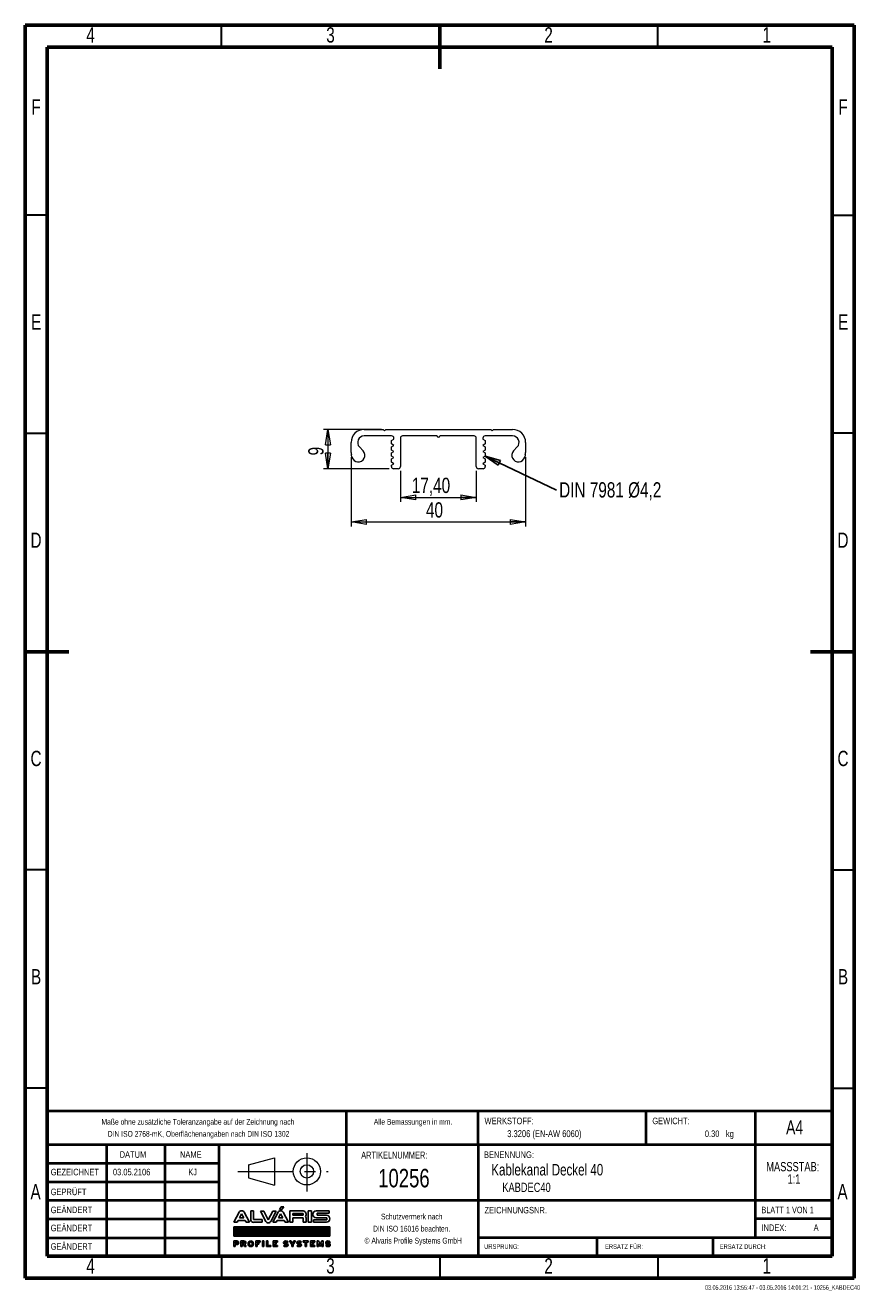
# Model space of a CAD drawing. Header units: millimetres. Extents: x 15 to 206, y 2 to 292.
import ezdxf

# ---------------------------------------------------------------- set-up
doc = ezdxf.new("R2010")
doc.units = ezdxf.units.MM
doc.header["$PDSIZE"] = -1
doc.linetypes.add('CENTERX2', pattern=[20.32, 12.7, -2.54, 2.54, -2.54])
doc.layers.add('FORMAT', color=8, linetype='Continuous')
doc.layers.add('SLD-0', color=179, linetype='Continuous')
doc.styles.add('SLDTEXTSTYLE0', font='TXT', dxfattribs={"width": 0.75})
doc.styles.add('SLDTEXTSTYLE1', font='TXT', dxfattribs={"width": 0.692308})
doc.styles.add('SLDTEXTSTYLE2', font='TXT', dxfattribs={"width": 0.7})
doc.dimstyles.new('SLDDIMSTYLE0', dxfattribs={"dimtxt": 3.5, "dimasz": 3.556, "dimexe": 0, "dimexo": 0.0625, "dimgap": 0.875, "dimtad": 1, "dimrnd": 1e-09, "dimzin": 12, "dimdsep": 46, "dimtxsty": 'SLDTEXTSTYLE0', "dimblk1": 'CLOSED', "dimblk2": 'CLOSED', "dimsah": 1, "dimcen": 0.09, "dimadec": 0, "dimazin": 3, "dimtfac": 1, "dimtofl": 0, "dimtmove": 0, "dimatfit": 3, "dimldrblk": 'CLOSED', "dimfxl": 1, "dimfrac": 2, "dimtolj": 1, "dimtzin": 12, "dimarcsym": 0})
doc.dimstyles.new('SLDDIMSTYLE1', dxfattribs={"dimtxt": 0.18, "dimasz": 3.556, "dimexe": 0, "dimexo": 0.0625, "dimgap": 0, "dimtad": 0, "dimtih": 1, "dimtoh": 1, "dimdec": 0, "dimrnd": 1e-09, "dimzin": 0, "dimdsep": 46, "dimtxsty": 'Standard', "dimblk1": 'CLOSED', "dimblk2": 'CLOSED', "dimsah": 1, "dimcen": 0.09, "dimadec": 0, "dimazin": 0, "dimtfac": 3.556, "dimtdec": 0, "dimtofl": 0, "dimtmove": 0, "dimatfit": 3, "dimldrblk": 'CLOSED', "dimfxl": 1, "dimfrac": 2, "dimtolj": 1, "dimtzin": 0, "dimarcsym": 0})

# ---------------------------------------------------------------- blocks, each defined once
blk = doc.blocks.new('Block2')
at = {"color": 7, "linetype": 'Continuous', "lineweight": 0}
for p, q in [((276.07, 30.81), (282.06, 32.4)), ((282.06, 32.4), (282.06, 26.16)), ((276.07, 30.81), (276.07, 27.78)), ((276.07, 27.78), (282.06, 26.16))]:
    blk.add_line(p, q, dxfattribs=at)
at = {"color": 7, "linetype": 'CENTERX2', "lineweight": 0}
for p, q in [((289.49, 33.46), (289.49, 24.67)), ((273.66, 29.29), (294.36, 29.29))]:
    blk.add_line(p, q, dxfattribs=at)
at = {"color": 7, "linetype": 'Continuous', "lineweight": 0}
for radius in [3.12, 1.52]:
    blk.add_circle((289.49, 29.29), radius, dxfattribs=at)
blk.add_attdef('AUTOATTR7', (0, 0), '', height=1, dxfattribs=at)
blk = doc.blocks.new('ALVARIS-LOGO_BL1')
at = {"layer": 'SLD-0', "color": 2, "linetype": 'Continuous'}
for p, q in [((-368.6, 33.5), (-327.7, 110.4)), ((-325.1, 67.6), (-308.8, 98.1)), ((-308.8, 98.1), (-292.6, 67.6)), ((-249, 33.5), (-289.9, 110.4)), ((-239.9, 121.2), (-218.3, 121.2)), ((-239.9, 121.2), (-239.9, 55)), ((-218.3, 121.2), (-218.3, 55)), ((-139.8, 117.8), (-165.3, 117.8)), ((-165.3, 117.8), (-124.3, 40.9)), ((-105.4, 53.2), (-139.8, 117.8)), ((-71, 117.8), (-105.4, 53.2)), ((-45.6, 117.8), (-86.5, 40.9)), ((-71.1, 33.5), (-30.2, 110.4)), ((-45.6, 117.8), (-71, 117.8)), ((-27.6, 67.6), (-11.3, 98.1)), ((-18.5, 130.5), (-6, 152.4)), ((-18.5, 130.5), (-2.9, 130.5)), ((-11.3, 98.1), (4.9, 67.6)), ((-6, 152.4), (14.6, 152.4)), ((-2.9, 130.5), (14.6, 152.4)), ((48.5, 33.5), (7.6, 110.4)), ((59.3, 33.5), (59.3, 121.2)), ((59.3, 121.2), (161.1, 121.2)), ((82.2, 100.8), (82.2, 88)), ((161.1, 100.8), (82.2, 100.8)), ((161.1, 88), (161.1, 100.8)), ((198.5, 33.5), (198.5, 121.2)), ((198.5, 121.2), (224.9, 121.2)), ((224.9, 33.5), (224.9, 121.2)), ((260.8, 121.2), (359.8, 121.2)), ((359.8, 102.2), (267.3, 102.2)), ((267.3, 102.2), (267.3, 88)), ((359.8, 121.2), (359.8, 102.2)), ((-368.6, 33.5), (-343.2, 33.5)), ((-343.2, 33.5), (-335.2, 48.5)), ((-335.2, 48.5), (-282.4, 48.5)), ((-292.6, 67.6), (-325.1, 67.6)), ((-282.4, 48.5), (-274.4, 33.5)), ((-274.4, 33.5), (-249, 33.5)), ((-218.3, 55), (-151.8, 55)), ((-151.8, 33.5), (-218.3, 33.5)), ((-151.8, 55), (-151.8, 33.5)), ((-71.1, 33.5), (-45.7, 33.5)), ((-45.7, 33.5), (-37.7, 48.5)), ((-37.7, 48.5), (15.1, 48.5)), ((4.9, 67.6), (-27.6, 67.6)), ((15.1, 48.5), (23.1, 33.5)), ((23.1, 33.5), (48.5, 33.5)), ((82.2, 33.5), (59.3, 33.5)), ((82.2, 88), (161.1, 88)), ((82.2, 67.6), (82.2, 33.5)), ((82.2, 67.6), (161.1, 67.6)), ((161.1, 67.6), (161.1, 33.5)), ((161.1, 33.5), (184, 33.5)), ((184, 33.5), (184, 67.6)), ((224.9, 33.5), (198.5, 33.5)), ((241.1, 33.5), (241.1, 52.7)), ((241.1, 52.7), (341.3, 52.7)), ((241.1, 33.5), (340, 33.5)), ((341.3, 67.6), (260.8, 67.6)), ((267.3, 88), (340, 88)), ((341.3, 52.7), (341.3, 67.6)), ((-368.6, -1.7), (365.4, -1.7)), ((-368.6, -72.5), (-368.6, -1.7)), ((365.4, -1.7), (-368.6, -1.7)), ((-368.6, -1.7), (-368.6, -72.5)), ((-368.6, -71.5), (-298.8, -1.7)), ((-368.6, -67.5), (-302.8, -1.7)), ((-368.6, -63.6), (-306.7, -1.7)), ((-368.6, -59.6), (-310.7, -1.7)), ((-368.6, -55.7), (-314.6, -1.7)), ((-368.6, -51.7), (-318.6, -1.7)), ((-368.6, -47.8), (-322.5, -1.7)), ((-368.6, -43.8), (-326.5, -1.7)), ((-368.6, -39.9), (-330.5, -1.7)), ((-368.6, -35.9), (-334.4, -1.7)), ((-368.6, -31.9), (-338.4, -1.7)), ((-368.6, -28), (-342.3, -1.7)), ((-368.6, -24), (-346.3, -1.7)), ((-368.6, -20.1), (-350.2, -1.7)), ((-368.6, -16.1), (-354.2, -1.7)), ((-368.6, -12.2), (-358.1, -1.7)), ((-368.6, -8.2), (-362.1, -1.7)), ((-368.6, -4.3), (-366, -1.7)), ((365.4, -72.5), (-368.6, -72.5)), ((-368.6, -72.5), (365.4, -72.5)), ((-365.7, -72.5), (-294.9, -1.7)), ((-361.7, -72.5), (-290.9, -1.7)), ((-357.8, -72.5), (-287, -1.7)), ((-353.8, -72.5), (-283, -1.7)), ((-349.8, -72.5), (-279.1, -1.7)), ((-345.9, -72.5), (-275.1, -1.7)), ((-341.9, -72.5), (-271.2, -1.7)), ((-338, -72.5), (-267.2, -1.7)), ((-334, -72.5), (-263.2, -1.7)), ((-330.1, -72.5), (-259.3, -1.7)), ((-326.1, -72.5), (-255.3, -1.7)), ((-322.2, -72.5), (-251.4, -1.7)), ((-318.2, -72.5), (-247.4, -1.7)), ((-314.3, -72.5), (-243.5, -1.7)), ((-310.3, -72.5), (-239.5, -1.7)), ((-306.4, -72.5), (-235.6, -1.7)), ((-302.4, -72.5), (-231.6, -1.7)), ((-298.5, -72.5), (-227.7, -1.7)), ((-294.5, -72.5), (-223.7, -1.7)), ((-290.5, -72.5), (-219.8, -1.7)), ((-286.6, -72.5), (-215.8, -1.7)), ((-282.6, -72.5), (-211.8, -1.7)), ((-278.7, -72.5), (-207.9, -1.7)), ((-274.7, -72.5), (-203.9, -1.7)), ((-270.8, -72.5), (-200, -1.7)), ((-266.8, -72.5), (-196, -1.7)), ((-262.9, -72.5), (-192.1, -1.7)), ((-258.9, -72.5), (-188.1, -1.7)), ((-255, -72.5), (-184.2, -1.7)), ((-251, -72.5), (-180.2, -1.7)), ((-247.1, -72.5), (-176.3, -1.7)), ((-243.1, -72.5), (-172.3, -1.7)), ((-239.2, -72.5), (-168.4, -1.7)), ((-235.2, -72.5), (-164.4, -1.7)), ((-231.2, -72.5), (-160.5, -1.7)), ((-227.3, -72.5), (-156.5, -1.7)), ((-223.3, -72.5), (-152.5, -1.7)), ((-219.4, -72.5), (-148.6, -1.7)), ((-215.4, -72.5), (-144.6, -1.7)), ((-211.5, -72.5), (-140.7, -1.7)), ((-207.5, -72.5), (-136.7, -1.7)), ((-203.6, -72.5), (-132.8, -1.7)), ((-199.6, -72.5), (-128.8, -1.7)), ((-195.7, -72.5), (-124.9, -1.7)), ((-191.7, -72.5), (-120.9, -1.7)), ((-187.8, -72.5), (-117, -1.7)), ((-183.8, -72.5), (-113, -1.7)), ((-179.8, -72.5), (-109.1, -1.7)), ((-175.9, -72.5), (-105.1, -1.7)), ((-171.9, -72.5), (-101.2, -1.7)), ((-168, -72.5), (-97.2, -1.7)), ((-164, -72.5), (-93.2, -1.7)), ((-160.1, -72.5), (-89.3, -1.7)), ((-156.1, -72.5), (-85.3, -1.7)), ((-152.2, -72.5), (-81.4, -1.7)), ((-148.2, -72.5), (-77.4, -1.7)), ((-144.3, -72.5), (-73.5, -1.7)), ((-140.3, -72.5), (-69.5, -1.7)), ((-136.4, -72.5), (-65.6, -1.7)), ((-132.4, -72.5), (-61.6, -1.7)), ((-128.5, -72.5), (-57.7, -1.7)), ((-124.5, -72.5), (-53.7, -1.7)), ((-120.5, -72.5), (-49.8, -1.7)), ((-116.6, -72.5), (-45.8, -1.7)), ((-112.6, -72.5), (-41.8, -1.7)), ((-108.7, -72.5), (-37.9, -1.7)), ((-104.7, -72.5), (-33.9, -1.7)), ((-100.8, -72.5), (-30, -1.7)), ((-96.8, -72.5), (-26, -1.7)), ((-92.9, -72.5), (-22.1, -1.7)), ((-88.9, -72.5), (-18.1, -1.7)), ((-85, -72.5), (-14.2, -1.7)), ((-81, -72.5), (-10.2, -1.7)), ((-77.1, -72.5), (-6.3, -1.7)), ((-73.1, -72.5), (-2.3, -1.7)), ((-69.2, -72.5), (1.6, -1.7)), ((-65.2, -72.5), (5.6, -1.7)), ((-61.2, -72.5), (9.5, -1.7)), ((-57.3, -72.5), (13.5, -1.7)), ((-53.3, -72.5), (17.5, -1.7)), ((-49.4, -72.5), (21.4, -1.7)), ((-45.4, -72.5), (25.4, -1.7)), ((-41.5, -72.5), (29.3, -1.7)), ((-37.5, -72.5), (33.3, -1.7)), ((-33.6, -72.5), (37.2, -1.7)), ((-29.6, -72.5), (41.2, -1.7)), ((-25.7, -72.5), (45.1, -1.7)), ((-21.7, -72.5), (49.1, -1.7)), ((-17.8, -72.5), (53, -1.7)), ((-13.8, -72.5), (57, -1.7)), ((-9.8, -72.5), (60.9, -1.7)), ((-5.9, -72.5), (64.9, -1.7)), ((-1.9, -72.5), (68.8, -1.7)), ((2, -72.5), (72.8, -1.7)), ((6, -72.5), (76.8, -1.7)), ((9.9, -72.5), (80.7, -1.7)), ((13.9, -72.5), (84.7, -1.7)), ((17.8, -72.5), (88.6, -1.7)), ((21.8, -72.5), (92.6, -1.7)), ((25.7, -72.5), (96.5, -1.7)), ((29.7, -72.5), (100.5, -1.7)), ((33.6, -72.5), (104.4, -1.7)), ((37.6, -72.5), (108.4, -1.7)), ((41.5, -72.5), (112.3, -1.7)), ((45.5, -72.5), (116.3, -1.7)), ((49.5, -72.5), (120.2, -1.7)), ((53.4, -72.5), (124.2, -1.7)), ((57.4, -72.5), (128.1, -1.7)), ((61.3, -72.5), (132.1, -1.7)), ((65.3, -72.5), (136.1, -1.7)), ((69.2, -72.5), (140, -1.7)), ((73.2, -72.5), (144, -1.7)), ((77.1, -72.5), (147.9, -1.7)), ((81.1, -72.5), (151.9, -1.7)), ((85, -72.5), (155.8, -1.7)), ((89, -72.5), (159.8, -1.7)), ((92.9, -72.5), (163.7, -1.7)), ((96.9, -72.5), (167.7, -1.7)), ((100.8, -72.5), (171.6, -1.7)), ((104.8, -72.5), (175.6, -1.7)), ((108.8, -72.5), (179.5, -1.7)), ((112.7, -72.5), (183.5, -1.7)), ((116.7, -72.5), (187.5, -1.7)), ((120.6, -72.5), (191.4, -1.7)), ((124.6, -72.5), (195.4, -1.7)), ((128.5, -72.5), (199.3, -1.7)), ((132.5, -72.5), (203.3, -1.7)), ((136.4, -72.5), (207.2, -1.7)), ((140.4, -72.5), (211.2, -1.7)), ((144.3, -72.5), (215.1, -1.7)), ((148.3, -72.5), (219.1, -1.7)), ((152.2, -72.5), (223, -1.7)), ((156.2, -72.5), (227, -1.7)), ((160.1, -72.5), (230.9, -1.7)), ((164.1, -72.5), (234.9, -1.7)), ((168.1, -72.5), (238.8, -1.7)), ((172, -72.5), (242.8, -1.7)), ((176, -72.5), (246.8, -1.7)), ((179.9, -72.5), (250.7, -1.7)), ((183.9, -72.5), (254.7, -1.7)), ((187.8, -72.5), (258.6, -1.7)), ((191.8, -72.5), (262.6, -1.7)), ((195.7, -72.5), (266.5, -1.7)), ((199.7, -72.5), (270.5, -1.7)), ((203.6, -72.5), (274.4, -1.7)), ((207.6, -72.5), (278.4, -1.7)), ((211.5, -72.5), (282.3, -1.7)), ((215.5, -72.5), (286.3, -1.7)), ((219.5, -72.5), (290.2, -1.7)), ((223.4, -72.5), (294.2, -1.7)), ((227.4, -72.5), (298.1, -1.7)), ((231.3, -72.5), (302.1, -1.7)), ((235.3, -72.5), (306.1, -1.7)), ((239.2, -72.5), (310, -1.7)), ((243.2, -72.5), (314, -1.7)), ((247.1, -72.5), (317.9, -1.7)), ((251.1, -72.5), (321.9, -1.7)), ((255, -72.5), (325.8, -1.7)), ((259, -72.5), (329.8, -1.7)), ((262.9, -72.5), (333.7, -1.7)), ((266.9, -72.5), (337.7, -1.7)), ((270.8, -72.5), (341.6, -1.7)), ((274.8, -72.5), (345.6, -1.7)), ((278.8, -72.5), (349.5, -1.7)), ((282.7, -72.5), (353.5, -1.7)), ((286.7, -72.5), (357.5, -1.7)), ((290.6, -72.5), (361.4, -1.7)), ((294.6, -72.5), (365.4, -1.7)), ((298.5, -72.5), (365.4, -5.6)), ((302.5, -72.5), (365.4, -9.5)), ((306.4, -72.5), (365.4, -13.5)), ((310.4, -72.5), (365.4, -17.4)), ((314.3, -72.5), (365.4, -21.4)), ((318.3, -72.5), (365.4, -25.3)), ((322.2, -72.5), (365.4, -29.3)), ((326.2, -72.5), (365.4, -33.2)), ((330.1, -72.5), (365.4, -37.2)), ((334.1, -72.5), (365.4, -41.1)), ((338.1, -72.5), (365.4, -45.1)), ((342, -72.5), (365.4, -49.1)), ((346, -72.5), (365.4, -53)), ((349.9, -72.5), (365.4, -57)), ((353.9, -72.5), (365.4, -60.9)), ((357.8, -72.5), (365.4, -64.9)), ((361.8, -72.5), (365.4, -68.8)), ((365.4, -1.7), (365.4, -72.5)), ((365.4, -72.5), (365.4, -1.7)), ((-368.6, -108.1), (-368.6, -152.4)), ((-368.6, -108.1), (-345.2, -108.1)), ((-368.6, -152.4), (-359.4, -152.4)), ((-359.4, -127.2), (-359.4, -117.3)), ((-359.4, -117.3), (-346.2, -117.3)), ((-359.4, -127.2), (-346.2, -127.2)), ((-359.4, -152.4), (-359.4, -136.5)), ((-359.4, -136.5), (-345.2, -136.5)), ((-314.5, -108.1), (-314.5, -152.4)), ((-314.5, -108.1), (-291.1, -108.1)), ((-314.5, -152.4), (-305.3, -152.4)), ((-305.3, -127.2), (-305.3, -117.3)), ((-305.3, -117.3), (-292, -117.3)), ((-305.3, -127.2), (-292, -127.2)), ((-305.3, -152.4), (-305.3, -136.5)), ((-305.3, -136.5), (-295.3, -136.5)), ((-295.3, -136.5), (-286.5, -152.4)), ((-275, -152.4), (-286.5, -152.4)), ((-284.6, -134.9), (-275, -152.4)), ((-200.9, -108.1), (-166.2, -108.1)), ((-200.9, -152.4), (-200.9, -108.1)), ((-191.2, -152.4), (-200.9, -152.4)), ((-166.2, -117.3), (-191.2, -117.3)), ((-191.2, -117.3), (-191.2, -124.8)), ((-191.2, -124.8), (-176.7, -124.8)), ((-176.7, -133.5), (-191.2, -133.5)), ((-191.2, -133.5), (-191.2, -152.4)), ((-176.7, -124.8), (-176.7, -133.5)), ((-166.2, -108.1), (-166.2, -117.3)), ((-149.7, -108.1), (-140, -108.1)), ((-149.7, -152.4), (-149.7, -108.1)), ((-140, -152.4), (-149.7, -152.4)), ((-140, -108.1), (-140, -152.4)), ((-119.3, -108.1), (-119.3, -152.4)), ((-109.6, -108.1), (-119.3, -108.1)), ((-119.3, -152.4), (-85.2, -152.4)), ((-109.6, -142.7), (-109.6, -108.1)), ((-85.2, -142.7), (-109.6, -142.7)), ((-85.2, -152.4), (-85.2, -142.7)), ((-68.9, -152.4), (-68.9, -108.1)), ((-68.9, -108.1), (-35, -108.1)), ((-35, -152.4), (-68.9, -152.4)), ((-35, -117.3), (-58.9, -117.3)), ((-58.9, -117.3), (-58.9, -124.8)), ((-58.9, -124.8), (-45.3, -124.8)), ((-45.3, -132.9), (-58.9, -132.9)), ((-58.9, -132.9), (-58.9, -142.7)), ((-58.9, -142.7), (-35, -142.7)), ((-45.3, -124.8), (-45.3, -132.9)), ((-35, -108.1), (-35, -117.3)), ((-35, -142.7), (-35, -152.4)), ((17.6, -139.1), (10.3, -145.2)), ((27, -126.1), (28.9, -126.1)), ((27, -135.3), (28.9, -135.3)), ((38.3, -122.2), (45.7, -116.2)), ((55.9, -108.1), (67.4, -108.1)), ((74.5, -135.1), (55.9, -108.1)), ((67.4, -108.1), (79.2, -127.4)), ((74.5, -152.4), (74.5, -135.1)), ((83.9, -152.4), (74.5, -152.4)), ((79.2, -127.4), (91, -108.1)), ((102.5, -108.1), (83.9, -135.1)), ((83.9, -135.1), (83.9, -152.4)), ((91, -108.1), (102.5, -108.1)), ((120.4, -139.1), (113, -145.2)), ((129.8, -126.1), (131.6, -126.1)), ((129.8, -135.3), (131.6, -135.3)), ((141.1, -122.2), (148.4, -116.2)), ((161.8, -117.3), (161.8, -108.1)), ((161.8, -108.1), (199.3, -108.1)), ((175.8, -117.3), (161.8, -117.3)), ((175.8, -152.4), (175.8, -117.3)), ((185.6, -152.4), (175.8, -152.4)), ((199.3, -117.3), (185.6, -117.3)), ((185.6, -117.3), (185.6, -152.4)), ((199.3, -108.1), (199.3, -117.3)), ((216.2, -152.4), (216.2, -108.1)), ((216.2, -108.1), (250.1, -108.1)), ((250.1, -152.4), (216.2, -152.4)), ((250.1, -117.3), (226.2, -117.3)), ((226.2, -117.3), (226.2, -124.8)), ((226.2, -124.8), (239.8, -124.8)), ((239.8, -132.9), (226.2, -132.9)), ((226.2, -132.9), (226.2, -142.7)), ((226.2, -142.7), (250.1, -142.7)), ((239.8, -124.8), (239.8, -132.9)), ((250.1, -108.1), (250.1, -117.3)), ((250.1, -142.7), (250.1, -152.4)), ((268.4, -152.4), (268.4, -108.1)), ((268.4, -108.1), (278, -108.1)), ((278.4, -152.4), (268.4, -152.4)), ((291.1, -134.4), (278, -108.1)), ((278.4, -127.9), (291.1, -152.4)), ((278.4, -127.9), (278.4, -152.4)), ((291.1, -134.4), (304.2, -108.1)), ((303.8, -127.9), (291.1, -152.4)), ((303.8, -127.9), (303.8, -152.4)), ((303.8, -152.4), (313.8, -152.4)), ((304.2, -108.1), (313.8, -108.1)), ((313.8, -152.4), (313.8, -108.1)), ((340.6, -139.1), (333.2, -145.2)), ((350, -126.1), (351.9, -126.1)), ((350, -135.3), (351.9, -135.3)), ((361.3, -122.2), (368.6, -116.2))]:
    blk.add_line(p, q, dxfattribs=at)
for centre, radius, start, end in [((-308.8, 99.3), 21.9, 30.42764, 149.57236), ((-11.3, 99.3), 21.9, 30.42764, 149.57236), ((156.9, 94.5), 27, 321.76228, 80.96222), ((262.3, 94.4), 26.9, 93.03544, 266.96456), ((-218.3, 55), 21.6, 180, 270), ((-105.4, 52), 21.9, 210.42764, 329.57236), ((161, 61.2), 23.9, 15.46235, 43.90993), ((338.1, 60.7), 27.3, 273.93117, 86.06883), ((-346.2, -122.3), 4.96, 270, 90), ((-345.2, -122.3), 14.2, 270, 90), ((-292, -122.3), 4.96, 270, 90), ((-291.1, -122.3), 14.2, 297.02151, 90), ((28.9, -127.2), 16.5, 226.72744, 270.01421), ((27, -134.2), 16.5, 46.72744, 90.01421), ((131.6, -127.2), 16.5, 226.72744, 270.01421), ((129.8, -134.2), 16.5, 46.72744, 90.01421), ((351.9, -127.2), 16.5, 226.72744, 270.01421), ((350, -134.2), 16.5, 46.72744, 90.01421)]:
    blk.add_arc(centre, radius, start, end, dxfattribs=at)
for centre, major_axis, ratio in [((-239.3, -130.2), (0, 22.2), 0.948396), ((-239.3, -130.1), (0, 13.9), 0.802774)]:
    blk.add_ellipse(centre, major_axis=major_axis, ratio=ratio, dxfattribs=at)
for centre, major_axis, ratio, start_param, end_param in [((27, -122.1), (-16.6, 0), 0.794296, 4.712389, 7.853982), ((28.9, -139.2), (20.9, 0), 0.630369, 3.608164, 4.712389), ((27, -121.9), (-6.28, 0), 0.661774, 4.712389, 7.853982), ((27, -122.1), (-20.9, 0), 0.630369, 3.608164, 4.712389), ((28.9, -139.2), (16.6, 0), 0.794296, 4.712389, 7.853982), ((28.9, -139.5), (6.28, 0), 0.661774, 4.712389, 7.853982), ((129.8, -122.1), (-16.6, 0), 0.794296, 4.712389, 7.853982), ((131.6, -139.2), (20.9, 0), 0.630369, 3.608164, 4.712389), ((129.8, -121.9), (-6.28, 0), 0.661774, 4.712389, 7.853982), ((129.8, -122.1), (-20.9, 0), 0.630369, 3.608164, 4.712389), ((131.6, -139.2), (16.6, 0), 0.794296, 4.712389, 7.853982), ((131.6, -139.5), (6.28, 0), 0.661774, 4.712389, 7.853982), ((350, -122.1), (-16.6, 0), 0.794296, 4.712389, 7.853982), ((351.9, -139.2), (20.9, 0), 0.630369, 3.608164, 4.712389), ((350, -121.9), (-6.28, 0), 0.661774, 4.712389, 7.853982), ((350, -122.1), (-20.9, 0), 0.630369, 3.608164, 4.712389), ((351.9, -139.2), (16.6, 0), 0.794296, 4.712389, 7.853982), ((351.9, -139.5), (6.28, 0), 0.661774, 4.712389, 7.853982)]:
    blk.add_ellipse(centre, major_axis=major_axis, ratio=ratio, start_param=start_param, end_param=end_param, dxfattribs=at)
blk = doc.blocks.new('SW_NOTE_0')
at = {"color": 0, "linetype": 'Continuous', "lineweight": 0, "char_height": 2.117, "attachment_point": 2, "style": 'SLDTEXTSTYLE0'}
for s, insert in [('MASSSTAB:', (6.98, 2.73)), ('1:1', (7.25, -0.09))]:
    blk.add_mtext(s, dxfattribs=dict(at, insert=insert))
blk = doc.blocks.new('SW_NOTE_1')
at = {"color": 0, "linetype": 'Continuous', "lineweight": 0, "char_height": 1.3229, "attachment_point": 2, "style": 'SLDTEXTSTYLE2'}
for s, insert in [('Schutzvermerk nach', (8.16, 1.71)), ('DIN ISO 16016 beachten.', (8.15, -1.06)), ('© Alvaris Profile Systems GmbH', (8.5, -3.82))]:
    blk.add_mtext(s, dxfattribs=dict(at, insert=insert))
blk = doc.blocks.new('SW_NOTE_2')
at = {"color": 0, "linetype": 'Continuous', "lineweight": 0, "char_height": 1.3229, "attachment_point": 2, "style": 'SLDTEXTSTYLE2'}
for s, insert in [('Maße ohne zusätzliche Toleranzangabe auf der Zeichnung nach', (25.55, 1.71)), ('DIN ISO 2768-mK, Oberflächenangaben nach DIN ISO 1302', (25.69, -1.06))]:
    blk.add_mtext(s, dxfattribs=dict(at, insert=insert))
blk = doc.blocks.new('_CLOSED')
at = {"color": 0, "linetype": 'ByBlock', "lineweight": -2}
for p, q in [((-1, 0.166667), (0, 0)), ((-1, 0.166667), (-1, -0.166667)), ((0, 0), (-1, -0.166667)), ((0, 0), (-1, 0))]:
    blk.add_line(p, q, dxfattribs=at)
blk = doc.blocks.new('_D')
at = {"color": 7, "linetype": 'Continuous', "lineweight": 0}
for p, q in [((96.65, 199.42), (83.39, 199.42)), ((84.39, 199.42), (84.39, 190.42)), ((98.45, 190.42), (83.39, 190.42))]:
    blk.add_line(p, q, dxfattribs=at)
at = {"color": 7, "linetype": 'Continuous', "lineweight": 0, "xscale": 3.556, "yscale": 3.556}
for p, rotation in [((84.39, 199.42, 500), 89.9999976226), ((84.39, 190.42, 500), 269.9999976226)]:
    blk.add_blockref('_CLOSED', p, dxfattribs=dict(at, rotation=rotation))
at = {"color": 7, "linetype": 'Continuous', "lineweight": 0, "insert": (79.88, 193.47), "char_height": 3.5, "attachment_point": 1, "rotation": 90, "style": 'SLDTEXTSTYLE0'}
blk.add_mtext('9', dxfattribs=at)
blk = doc.blocks.new('_D_1')
at = {"color": 7, "linetype": 'Continuous', "lineweight": 0}
for p, q in [((89.7, 193.1), (89.7, 177.22)), ((129.7, 193.1), (129.7, 177.22)), ((89.7, 178.22), (129.7, 178.22))]:
    blk.add_line(p, q, dxfattribs=at)
at = {"color": 7, "linetype": 'Continuous', "lineweight": 0, "xscale": 3.556, "yscale": 3.556, "rotation": 180}
blk.add_blockref('_CLOSED', (89.7, 178.22, 500), dxfattribs=at)
at = {"color": 7, "linetype": 'Continuous', "lineweight": 0, "xscale": 3.556, "yscale": 3.556}
blk.add_blockref('_CLOSED', (129.7, 178.22, 500), dxfattribs=at)
at = {"color": 7, "linetype": 'Continuous', "lineweight": 0, "insert": (106.86, 182.73), "char_height": 3.5, "attachment_point": 1, "style": 'SLDTEXTSTYLE0'}
blk.add_mtext('40', dxfattribs=at)
blk = doc.blocks.new('_D_2')
at = {"color": 7, "linetype": 'Continuous', "lineweight": 0}
for p, q in [((101, 189.92), (101, 182.85)), ((118.4, 189.92), (118.4, 182.85)), ((101, 183.85), (118.4, 183.85))]:
    blk.add_line(p, q, dxfattribs=at)
at = {"color": 7, "linetype": 'Continuous', "lineweight": 0, "xscale": 3.556, "yscale": 3.556}
for p, rotation in [((101, 183.85, 500), 179.9999823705), ((118.4, 183.85, 500), 359.9999823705)]:
    blk.add_blockref('_CLOSED', p, dxfattribs=dict(at, rotation=rotation))
at = {"color": 7, "linetype": 'Continuous', "lineweight": 0, "insert": (103.62, 188.36), "char_height": 3.5, "attachment_point": 1, "rotation": 360, "style": 'SLDTEXTSTYLE0'}
blk.add_mtext('17,40', dxfattribs=at)
blk = doc.blocks.new('SW_NOTE_3')
at = {"layer": 'FORMAT', "color": 0, "insert": (0.58, 1.83), "char_height": 3.5, "attachment_point": 1, "style": 'SLDTEXTSTYLE0'}
blk.add_mtext('DIN 7981 Ø4,2', dxfattribs=at)

msp = doc.modelspace()

# ---------------------------------------------------------------- linework, layer by layer
at = {"color": 7, "linetype": 'Continuous', "lineweight": 60}
for p, q in [((205, 292), (15, 292)), ((15, 292), (15, 5)), ((110, 282), (110, 292)), ((205, 5), (205, 292)), ((20, 287), (200, 287)), ((20, 10), (20, 287)), ((200, 287), (200, 10)), ((15, 148.5), (25, 148.5)), ((195, 148.5), (205, 148.5)), ((20, 10), (200, 10)), ((15, 5), (205, 5))]:
    msp.add_line(p, q, dxfattribs=at)
at = {"color": 7, "linetype": 'Continuous', "lineweight": 30}
for p, q in [((60, 287), (60, 292)), ((160, 287), (160, 292)), ((20, 248.5), (15, 248.5)), ((200, 248.5), (205, 248.5)), ((20, 198.5), (15, 198.5)), ((200, 198.651), (205, 198.651)), ((20, 98.5), (15, 98.5)), ((200, 98.5), (205, 98.5)), ((20, 48.5), (15, 48.5)), ((200, 48.5), (205, 48.5)), ((60, 10), (60, 5)), ((110, 10), (110, 5)), ((160, 10), (160, 5))]:
    msp.add_line(p, q, dxfattribs=at)
at = {"color": 7, "linetype": 'Continuous', "lineweight": 15}
for p, q in [((92.697, 199.424), (97.047, 199.424)), ((98.991, 197.924), (92.697, 197.924)), ((97.047, 199.424), (97.347, 199.124)), ((97.347, 199.124), (97.647, 199.424)), ((97.647, 199.424), (121.747, 199.424)), ((98.947, 196.857), (99.491, 197.17)), ((99.491, 197.17), (99.491, 197.424)), ((100.997, 197.424), (100.997, 190.924)), ((109.351, 197.924), (101.497, 197.924)), ((117.897, 197.924), (110.044, 197.924)), ((118.397, 190.924), (118.397, 197.424)), ((119.897, 197.424), (119.897, 197.174)), ((119.897, 197.174), (120.447, 196.857)), ((126.697, 197.924), (120.397, 197.924)), ((121.747, 199.424), (122.047, 199.124)), ((122.047, 199.124), (122.347, 199.424)), ((122.347, 199.424), (126.697, 199.424)), ((89.697, 194.1), (89.697, 196.424)), ((91.601, 195.401), (92.444, 194.498)), ((98.947, 196.092), (98.947, 196.857)), ((99.497, 195.774), (98.947, 196.092)), ((98.947, 195.457), (99.497, 195.774)), ((98.947, 194.692), (98.947, 195.457)), ((99.497, 194.374), (98.947, 194.692)), ((98.947, 194.057), (99.497, 194.374)), ((120.447, 196.092), (119.897, 195.774)), ((119.897, 195.774), (120.447, 195.457)), ((120.447, 194.692), (119.897, 194.374)), ((119.897, 194.374), (120.447, 194.057)), ((120.447, 196.857), (120.447, 196.092)), ((120.447, 195.457), (120.447, 194.692)), ((126.951, 194.498), (127.794, 195.401)), ((129.697, 196.424), (129.697, 194.1)), ((89.898, 193.086), (89.765, 193.582)), ((98.947, 193.292), (98.947, 194.057)), ((99.497, 192.974), (98.947, 193.292)), ((98.947, 192.657), (99.497, 192.974)), ((98.947, 191.892), (98.947, 192.657)), ((99.497, 191.574), (98.947, 191.892)), ((98.947, 191.257), (99.497, 191.574)), ((120.447, 193.292), (119.897, 192.974)), ((119.897, 192.974), (120.447, 192.657)), ((120.447, 191.892), (119.897, 191.574)), ((119.897, 191.574), (120.447, 191.257)), ((120.447, 194.057), (120.447, 193.292)), ((120.447, 192.657), (120.447, 191.892)), ((129.629, 193.582), (129.496, 193.086)), ((98.947, 190.924), (98.947, 191.257)), ((100.497, 190.424), (99.447, 190.424)), ((119.947, 190.424), (118.897, 190.424)), ((120.447, 191.257), (120.447, 190.924))]:
    msp.add_line(p, q, dxfattribs=at)
at = {"color": 7, "linetype": 'Continuous', "lineweight": 40}
for p, q in [((20, 65.25), (20, 10)), ((200, 43.263), (20, 43.263)), ((20, 43.263), (20, 10)), ((88.645, 35.5), (88.645, 43.263)), ((118.8, 35.5), (118.8, 43.263)), ((157.357, 35.5), (157.357, 43.263)), ((182.443, 35.5), (182.443, 43.263)), ((118.8, 35.5), (20, 35.5)), ((33.596, 35.5), (33.596, 10)), ((46.991, 35.5), (46.991, 10)), ((59.403, 35.5), (59.403, 10)), ((88.645, 10), (88.645, 35.5)), ((118.8, 35.5), (118.8, 10)), ((182.443, 35.5), (118.8, 35.5)), ((182.443, 14.325), (182.443, 35.5)), ((200, 35.5), (182.443, 35.5)), ((59.403, 31.25), (20, 31.25)), ((59.403, 27), (20, 27)), ((200, 22.75), (20, 22.75)), ((59.403, 18.475), (20, 18.475)), ((200, 18.575), (182.443, 18.575)), ((20, 14.25), (59.403, 14.25)), ((200, 14.25), (118.8, 14.25)), ((146.129, 10), (146.129, 14.25)), ((172.682, 10), (172.682, 14.25))]:
    msp.add_line(p, q, dxfattribs=at)
at = {"color": 7, "linetype": 'Continuous', "lineweight": 0}
msp.add_line((118.8, 14.25), (200, 14.25), dxfattribs=at)
at = {"color": 7, "linetype": 'Continuous', "lineweight": 15}
for centre, radius, start, end in [((92.697, 196.424), 3, 89.9999, 179.99994), ((92.697, 196.424), 1.5, 90.00057, 223.03503), ((98.991, 197.424), 0.5, 359.99977, 90.00011), ((101.497, 197.424), 0.5, 90.00002, 180), ((109.697, 197.974), 0.35, 188.21285, 351.78698), ((117.897, 197.424), 0.5, 360, 89.99989), ((120.397, 197.424), 0.5, 89.99989, 180), ((126.697, 196.424), 3, 359.99998, 90.00038), ((126.697, 196.424), 1.5, 316.96497, 89.99947), ((91.347, 193.474), 1.5, 195.00002, 43.03607), ((128.047, 193.474), 1.5, 136.96401, 344.99992), ((91.697, 194.1), 2, 180.00004, 195.00007), ((127.697, 194.1), 2, 344.99993, 0.00001), ((99.447, 190.924), 0.5, 179.99989, 270.00011), ((100.497, 190.924), 0.5, 270, 359.99989), ((118.897, 190.924), 0.5, 180, 270.00011), ((119.947, 190.924), 0.5, 270, 0.00023)]:
    msp.add_arc(centre, radius, start, end, dxfattribs=at)
at = {"color": 7, "linetype": 'Continuous', "lineweight": 0}
msp.add_point((200, 46.224), dxfattribs=at)

# ---------------------------------------------------------------- block references
for name, p in [('SW_NOTE_2', (29.024, 39.767)), ('SW_NOTE_0', (183.974, 28.867)), ('SW_NOTE_1', (95.436, 18.055))]:
    msp.add_blockref(name, p, dxfattribs=at)
at = {"color": 7, "linetype": 'Continuous'}
msp.add_blockref('Block2', (-209.927, 0.164), dxfattribs=at)
at = {"layer": 'FORMAT'}
msp.add_blockref('SW_NOTE_3', (136.812, 185.5), dxfattribs=at)
at = {"layer": 'FORMAT', "xscale": 0.03, "yscale": 0.03, "zscale": 0.03}
msp.add_blockref('ALVARIS-LOGO_BL1', (73.869, 16.777), dxfattribs=at)

# ---------------------------------------------------------------- texts
at = {"color": 7, "linetype": 'Continuous', "lineweight": 0}
for s, insert, char_height, attachment_point, style in [('4', (29.965, 291.549), 3.5, 2, 'SLDTEXTSTYLE0'), ('3', (84.965, 291.549), 3.5, 2, 'SLDTEXTSTYLE0'), ('2', (134.965, 291.549), 3.5, 2, 'SLDTEXTSTYLE0'), ('1', (184.965, 291.549), 3.5, 2, 'SLDTEXTSTYLE0'), ('F', (17.464, 275.049), 3.5, 2, 'SLDTEXTSTYLE0'), ('F', (202.464, 275.049), 3.5, 2, 'SLDTEXTSTYLE0'), ('E', (17.506, 225.799), 3.5, 2, 'SLDTEXTSTYLE0'), ('E', (202.506, 225.799), 3.5, 2, 'SLDTEXTSTYLE0'), ('D', (17.46, 175.799), 3.5, 2, 'SLDTEXTSTYLE0'), ('D', (202.46, 175.799), 3.5, 2, 'SLDTEXTSTYLE0'), ('C', (17.464, 125.799), 3.5, 2, 'SLDTEXTSTYLE0'), ('C', (202.464, 125.799), 3.5, 2, 'SLDTEXTSTYLE0'), ('B', (17.473, 75.799), 3.5, 2, 'SLDTEXTSTYLE0'), ('B', (202.473, 75.799), 3.5, 2, 'SLDTEXTSTYLE0'), ('Alle Bemassungen in mm.', (103.894, 41.472), 1.32292, 2, 'SLDTEXTSTYLE2'), ('WERKSTOFF:', (120.274, 41.761), 1.5, 1, 'SLDTEXTSTYLE0'), ('GEWICHT:', (158.753, 41.76), 1.4986, 1, 'SLDTEXTSTYLE0'), ('A4', (191.366, 41.128), 3.175, 2, 'SLDTEXTSTYLE0'), ('3.3206 (EN-AW 6060)', (142.512, 38.887), 1.5875, 3, 'SLDTEXTSTYLE0'), ('0.30', (174.134, 38.823), 1.4986, 3, 'SLDTEXTSTYLE0'), ('kg', (175.627, 38.823), 1.4986, 1, 'SLDTEXTSTYLE0'), ('DATUM', (36.633, 34.066), 1.5, 1, 'SLDTEXTSTYLE0'), ('NAME', (50.463, 34.066), 1.5, 1, 'SLDTEXTSTYLE0'), ('ARTIKELNUMMER:', (99.597, 33.981), 1.5875, 2, 'SLDTEXTSTYLE2'), ('BENENNUNG:', (120.156, 34.025), 1.5, 1, 'SLDTEXTSTYLE0'), ('GEZEICHNET', (20.83, 30.048), 1.5, 1, 'SLDTEXTSTYLE0'), ('03.05.2106', (35.09, 30.048), 1.5, 1, 'SLDTEXTSTYLE0'), ('KJ', (53.368, 30.048), 1.5, 2, 'SLDTEXTSTYLE0'), ('10256', (95.897, 30.031), 4.2333, 1, 'SLDTEXTSTYLE0'), ('Kablekanal Deckel 40', (121.826, 31.162), 2.64583, 1, 'SLDTEXTSTYLE0'), ('A', (17.36, 26.549), 3.5, 2, 'SLDTEXTSTYLE0'), ('KABDEC40', (124.36, 26.853), 2.1167, 1, 'SLDTEXTSTYLE0'), ('A', (202.36, 26.549), 3.5, 2, 'SLDTEXTSTYLE0'), ('GEPRÜFT', (20.819, 25.505), 1.5, 1, 'SLDTEXTSTYLE0'), ('GEÄNDERT', (20.822, 21.38), 1.5, 1, 'SLDTEXTSTYLE0'), ('ZEICHNUNGSNR.', (120.279, 21.317), 1.5, 1, 'SLDTEXTSTYLE0'), ('BLATT 1 VON 1', (183.765, 21.367), 1.5, 1, 'SLDTEXTSTYLE1'), ('GEÄNDERT', (20.822, 17.239), 1.5, 1, 'SLDTEXTSTYLE0'), ('INDEX:', (183.765, 17.304), 1.5, 1, 'SLDTEXTSTYLE0'), ('A', (195.727, 17.304), 1.5, 1, 'SLDTEXTSTYLE0'), ('GEÄNDERT', (20.822, 13.004), 1.5, 1, 'SLDTEXTSTYLE0'), ('URSPRUNG:', (120.202, 12.756), 1.0583, 1, 'SLDTEXTSTYLE0'), ('ERSATZ FÜR:', (147.922, 12.756), 1.05833, 1, 'SLDTEXTSTYLE0'), ('ERSATZ DURCH:', (174.204, 12.756), 1.05833, 1, 'SLDTEXTSTYLE0'), ('4', (29.965, 9.549), 3.5, 2, 'SLDTEXTSTYLE0'), ('3', (84.965, 9.549), 3.5, 2, 'SLDTEXTSTYLE0'), ('2', (134.965, 9.549), 3.5, 2, 'SLDTEXTSTYLE0'), ('1', (184.965, 9.549), 3.5, 2, 'SLDTEXTSTYLE0'), ('03.05.2016 13:55:47 - 03.05.2016 14:01:21 - 10256_KABDEC40', (206.367, 3.379), 1.05833, 3, 'SLDTEXTSTYLE2')]:
    msp.add_mtext(s, dxfattribs=dict(at, insert=insert, char_height=char_height, attachment_point=attachment_point, style=style))

# ---------------------------------------------------------------- dimensions: what is measured, and where the dimension line sits
for base, p1, p2, angle, picture, middle in [((84.387, 190.424), (97.647, 199.424), (99.447, 190.424), 90, '_D', (84.387, 194.768)), ((118.397, 183.849), (100.997, 190.924), (118.397, 190.924), 359.99998, '_D_2', (109.443, 183.849))]:
    dim = msp.add_linear_dim(base=base, p1=p1, p2=p2, angle=angle, dimstyle='SLDDIMSTYLE0', dxfattribs=at)
    dim.commit()
    dim.dimension.update_dxf_attribs({"geometry": picture, "text_midpoint": middle, "dimtype": 160})
dim = msp.add_linear_dim(base=(129.697, 178.217), p1=(89.697, 194.1), p2=(129.697, 194.1), dimstyle='SLDDIMSTYLE0', dxfattribs=at)
dim.commit()
dim.dimension.update_dxf_attribs({"geometry": '_D_1', "text_midpoint": (109.443, 178.217), "dimtype": 160})

# ---------------------------------------------------------------- leaders
at = {"layer": 'FORMAT'}
msp.add_leader([(120.447, 193.292), (136.812, 185.5)], dimstyle='SLDDIMSTYLE1', dxfattribs=at)

doc.saveas('drawing.dxf')
